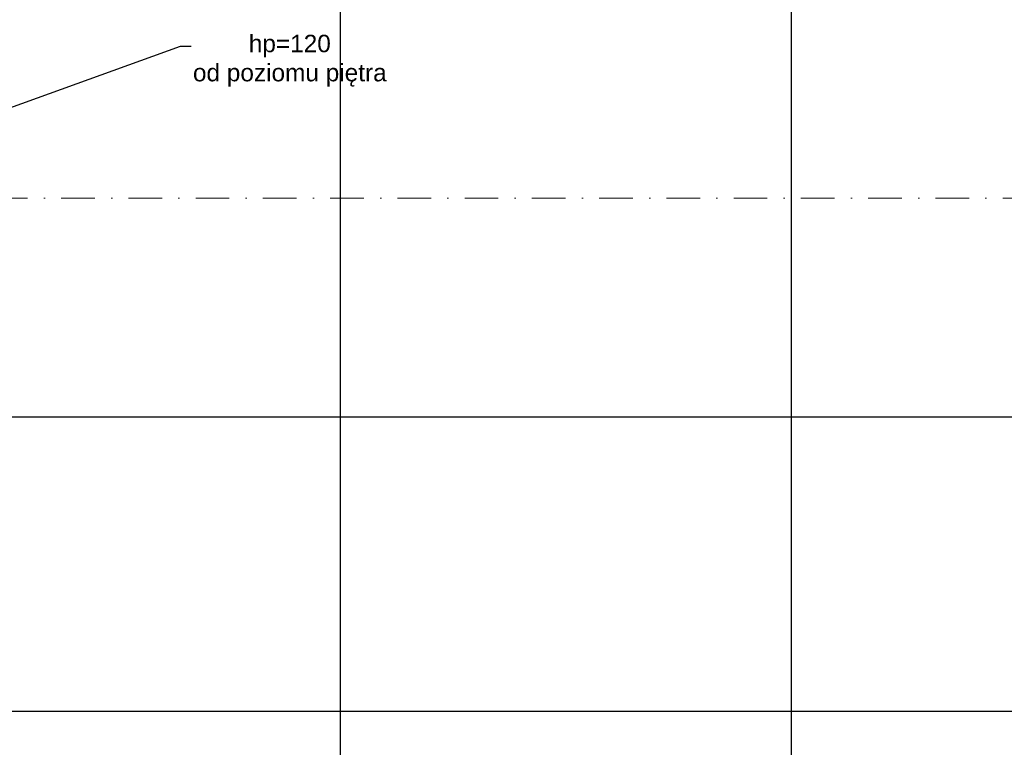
# Model space of a CAD drawing. Header units: millimetres. Extents: x -7023 to 53801, y 9849 to 33561.
# Tile 175 of 256: x 16251 to 16985, y 21133 to 21675. Entities that reach past the tile are written whole.
import ezdxf

# ---------------------------------------------------------------- set-up
doc = ezdxf.new("R2010")
doc.units = ezdxf.units.MM
doc.linetypes.add('DASHDOT', pattern=[1, 0.5, -0.25, 0, -0.25])
doc.layers.add('.IE_podklad', color=252, linetype='Continuous')
doc.styles.get("Standard").update_dxf_attribs({"font": 'arial.ttf'})

msp = doc.modelspace()

# ---------------------------------------------------------------- linework, layer by layer
at = {"layer": '.IE_podklad', "ltscale": 30}
for p, q in [((16490.26, 22727.1), (16490.26, 20637.84)), ((16826.26, 22725.27), (16826.26, 20637.84))]:
    msp.add_line(p, q, dxfattribs=at)
at = {"layer": '.IE_podklad', "linetype": 'ByBlock', "lineweight": -2}
msp.add_line((16371.17, 21655.66), (16379.17, 21655.66), dxfattribs=at)
at = {"layer": '.IE_podklad', "ltscale": 25}
for p, q in [((14357.9, 21379.41), (17656.89, 21379.41)), ((14357.9, 21160.41), (17656.89, 21160.41))]:
    msp.add_line(p, q, dxfattribs=at)
at = {"layer": '.IE_podklad', "linetype": 'ByBlock', "lineweight": -2}
msp.add_lwpolyline([(16146.32, 21574.49), (16371.17, 21655.66)], dxfattribs=at)
at = {"layer": '.IE_podklad', "linetype": 'DASHDOT', "lineweight": 13, "ltscale": 50}
msp.add_lwpolyline([(17409.59, 21542.41), (14946.79, 21542.41)], dxfattribs=at)

# ---------------------------------------------------------------- texts
at = {"layer": '.IE_podklad', "insert": (16452.67, 21664.07), "char_height": 13, "attachment_point": 2}
msp.add_mtext('\\pxqc;hp=120\\Pod poziomu piętra', dxfattribs=at)

doc.saveas('drawing.dxf')
